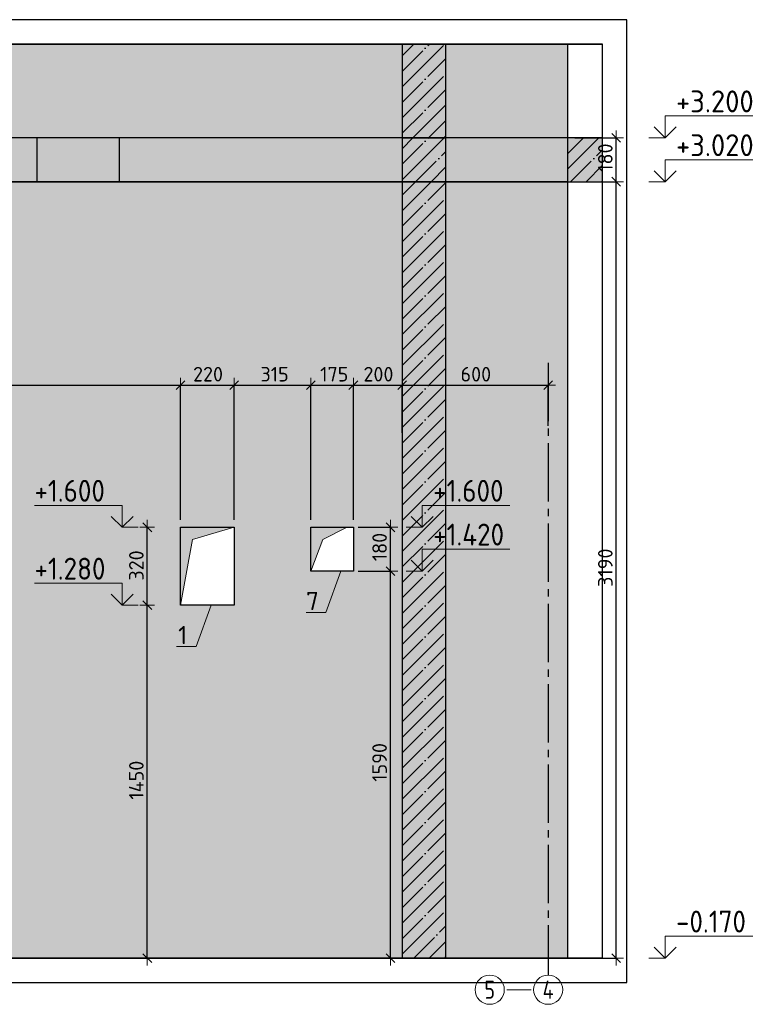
# Model space of a CAD drawing. Header units: millimetres. Extents: x -37663 to 118746, y -2869 to 47508.
# Tile 3 of 54: x -30679 to -27633, y 31725 to 35771. Entities that reach past the tile are written whole.
import ezdxf

# ---------------------------------------------------------------- set-up
doc = ezdxf.new("R2010")
doc.units = ezdxf.units.MM
doc.header["$PDMODE"] = 65
for name, pattern in [('______11', [150, 120, -15, 0, -15]), ('______5', [330, 240, -30, 30, -30]), ('________', [0])]:
    doc.linetypes.add(name, pattern=pattern)
for name, color, linetype, lineweight in [('Standard', 7, 'Continuous', 25), ('Высотная отметки_ общее', 7, 'Continuous', 13), ('Размерная линия_ общее', 7, 'Continuous', 13), ('Размерная линия_ общее_1', 7, 'Continuous', 13)]:
    doc.layers.add(name, color=color, linetype=linetype, lineweight=lineweight)
doc.layers.add('Осевая линия_ общее', color=7, linetype='______5', lineweight=13, true_color=0xa0a0a0)
doc.styles.add('ISOCPEUR', font='ISOCPEUR')
doc.dimstyles.new('DIMSTYLE_16', dxfattribs={"dimtxt": 60, "dimasz": 60, "dimexe": 0, "dimexo": 0.001, "dimgap": 30, "dimtad": 2, "dimdec": 0, "dimrnd": 5, "dimzin": 12, "dimdsep": 46, "dimtxsty": 'ISOCPEUR', "dimblk1": 'ALL_ML_STRICH', "dimblk2": 'ALL_ML_STRICH', "dimsah": 1, "dimcen": 0, "dimse1": 1, "dimse2": 1, "dimclrd": 7, "dimclre": 256, "dimclrt": 7, "dimadec": 0, "dimazin": 0, "dimtfac": 1, "dimtdec": 0, "dimtix": 1, "dimtmove": 2, "dimatfit": 3, "dimfxl": 0, "dimtzin": 0, "dimlwd": 0, "dimlwe": -3, "dimarcsym": 0})
doc.dimstyles.new('DIMSTYLE_17', dxfattribs={"dimtxt": 60, "dimasz": 60, "dimexe": 0, "dimexo": 0.001, "dimgap": 30, "dimtad": 2, "dimdec": 0, "dimrnd": 5, "dimzin": 12, "dimdsep": 46, "dimtxsty": 'ISOCPEUR', "dimblk1": 'ALL_ML_STRICH', "dimblk2": 'ALL_ML_STRICH', "dimsah": 1, "dimcen": 0, "dimse1": 1, "dimse2": 1, "dimclrd": 7, "dimclre": 256, "dimclrt": 7, "dimadec": 0, "dimazin": 0, "dimtfac": 1, "dimtdec": 0, "dimtix": 1, "dimtmove": 2, "dimatfit": 3, "dimfxl": 0, "dimtzin": 0, "dimlwd": 0, "dimlwe": -3, "dimarcsym": 0})
doc.dimstyles.new('DIMSTYLE_8', dxfattribs={"dimtxt": 60, "dimasz": 60, "dimexe": 0, "dimexo": 0, "dimgap": 30, "dimtad": 2, "dimdec": 0, "dimrnd": 5, "dimzin": 12, "dimdsep": 46, "dimtxsty": 'ISOCPEUR', "dimblk1": 'ALL_ML_STRICH', "dimblk2": 'ALL_ML_STRICH', "dimsah": 1, "dimcen": 0, "dimclrd": 7, "dimclre": 256, "dimclrt": 7, "dimadec": 0, "dimazin": 0, "dimtfac": 1, "dimtdec": 0, "dimtix": 1, "dimtmove": 2, "dimatfit": 3, "dimfxl": 0, "dimtzin": 0, "dimlwd": 0, "dimlwe": -3, "dimarcsym": 0})

# ---------------------------------------------------------------- blocks, each defined once
blk = doc.blocks.new('COMPLEX_ELEVATIONDIM_1')
at = {"layer": 'Высотная отметки_ общее', "color": 7, "linetype": 'Continuous', "lineweight": 13, "transparency": 33554687}
for p, q in [((-29025.5, 33685.1), (-29025.5, 33775.1)), ((-29025.5, 33775.1), (-28665.5, 33775.1)), ((-29025.5, 33685.1), (-29070.5, 33730.1)), ((-29025.5, 33685.1), (-28980.5, 33730.1)), ((-29025.5, 33685.1), (-29091.7, 33685.1)), ((-29025.5, 33685.1), (-29025.5, 33685.1)), ((-29025.5, 33685.1), (-29025.5, 33685.1)), ((-29025.5, 33685.1), (-29025.5, 33685.1)), ((-29025.5, 33685.1), (-29025.5, 33685.1)), ((-29025.5, 33505.1), (-29025.5, 33595.1)), ((-29025.5, 33595.1), (-28665.5, 33595.1)), ((-29025.5, 33505.1), (-29070.5, 33550.1)), ((-29025.5, 33505.1), (-28980.5, 33550.1)), ((-29025.5, 33505.1), (-29025.5, 33505.1)), ((-29025.5, 33505.1), (-29025.5, 33505.1)), ((-29025.5, 33505.1), (-29025.5, 33505.1)), ((-29025.5, 33505.1), (-29025.5, 33505.1))]:
    blk.add_line(p, q, dxfattribs=at)
blk.add_lwpolyline([(-29025.5, 33505.1), (-29085.5, 33505.1), (-29085.5, 33505.1), (-29091.7, 33505.1)], dxfattribs=at)
at = {"layer": 'Высотная отметки_ общее', "color": 7, "linetype": 'Continuous', "lineweight": 13, "transparency": 33554687, "char_height": 90, "attachment_point": 7, "style": 'ISOCPEUR'}
for s, insert, width in [('\\W0.90;+1.600', (-28980.5, 33790.1), 364.237), ('\\W0.90;+1.420', (-28980.5, 33610.1), 373.366)]:
    blk.add_mtext(s, dxfattribs=dict(at, insert=insert, width=width))
blk = doc.blocks.new('COMPLEX_ELEVATIONDIM_2')
at = {"layer": 'Высотная отметки_ общее', "color": 7, "linetype": 'Continuous', "lineweight": 13, "transparency": 33554687}
for p, q in [((-28028, 35285.1), (-28028, 35375.1)), ((-28028, 35375.1), (-27668, 35375.1)), ((-28028, 35285.1), (-28073, 35330.1)), ((-28028, 35285.1), (-27983, 35330.1)), ((-28028, 35285.1), (-28094.2, 35285.1)), ((-28028, 35285.1), (-28028, 35285.1)), ((-28028, 35285.1), (-28028, 35285.1)), ((-28028, 35285.1), (-28028, 35285.1)), ((-28028, 35285.1), (-28028, 35285.1)), ((-28028, 35105.1), (-28028, 35195.1)), ((-28028, 35195.1), (-27668, 35195.1)), ((-28028, 35105.1), (-28073, 35150.1)), ((-28028, 35105.1), (-27983, 35150.1)), ((-28028, 35105.1), (-28094.2, 35105.1)), ((-28028, 35105.1), (-28028, 35105.1)), ((-28028, 35105.1), (-28028, 35105.1)), ((-28028, 35105.1), (-28028, 35105.1)), ((-28028, 35105.1), (-28028, 35105.1)), ((-28028, 31915.1), (-28028, 32005.1)), ((-28028, 32005.1), (-27668, 32005.1)), ((-28028, 31915.1), (-28073, 31960.1)), ((-28028, 31915.1), (-27983, 31960.1)), ((-28028, 31915.1), (-28028, 31915.1)), ((-28028, 31915.1), (-28028, 31915.1)), ((-28028, 31915.1), (-28028, 31915.1)), ((-28028, 31915.1), (-28028, 31915.1))]:
    blk.add_line(p, q, dxfattribs=at)
blk.add_lwpolyline([(-28028, 31915.1), (-28088, 31915.1), (-28088, 31915.1), (-28094.2, 31915.1)], dxfattribs=at)
at = {"layer": 'Высотная отметки_ общее', "color": 7, "linetype": 'Continuous', "lineweight": 13, "transparency": 33554687, "char_height": 90, "attachment_point": 7, "style": 'ISOCPEUR'}
for s, insert, width in [('\\W0.95;+3.200', (-27983, 35390.1), 384.431), ('\\W0.95;+3.020', (-27983, 35210.1), 384.431), ('\\W0.90;-0.170', (-27983, 32020.1), 364.237)]:
    blk.add_mtext(s, dxfattribs=dict(at, insert=insert, width=width))
blk = doc.blocks.new('ALL_ML_STRICH')
at = {"color": 0, "linetype": 'ByBlock', "lineweight": -2}
for p, q in [((-1, 0), (0.5, 0)), ((-0.3, -0.3), (0.3, 0.3)), ((0, -0.5), (0, 0.5))]:
    blk.add_line(p, q, dxfattribs=at)
blk = doc.blocks.new('*D351')
at = {"layer": 'DEFPOINTS', "color": 7, "linetype": 'Continuous', "lineweight": 13, "transparency": 33554687}
for p in [(-28428.2, 35105.1), (-28428.2, 31915.1), (-28228.3, 31915.1)]:
    blk.add_point(p, dxfattribs=at)
at = {"layer": 'Размерная линия_ общее_1', "color": 253, "linetype": 'Continuous', "lineweight": -2, "true_color": 0xa0a0a0, "transparency": 33554687}
for p, q in [((-28398.2, 35105.1), (-28228.3, 35105.1)), ((-28398.2, 31915.1), (-28228.3, 31915.1))]:
    blk.add_line(p, q, dxfattribs=at)
at = {"layer": 'Размерная линия_ общее_1', "color": 7, "linetype": 'Continuous', "lineweight": -2, "transparency": 33554687}
blk.add_line((-28228.3, 31915.1), (-28228.3, 35105.1), dxfattribs=at)
at = {"layer": 'Размерная линия_ общее_1', "color": 7, "linetype": 'Continuous', "lineweight": 13, "transparency": 33554687, "xscale": 60, "yscale": 60, "zscale": 60}
for p, rotation in [((-28228.3, 35105.1), 90), ((-28228.3, 31915.1), 270)]:
    blk.add_blockref('ALL_ML_STRICH', p, dxfattribs=dict(at, rotation=rotation))
at = {"layer": 'Размерная линия_ общее_1', "color": 7, "linetype": 'Continuous', "lineweight": 13, "transparency": 33554687, "insert": (-28273.3, 33519.1), "char_height": 60, "width": 240, "attachment_point": 5, "rotation": 90, "style": 'ISOCPEUR'}
blk.add_mtext('\\A1;{3190}', dxfattribs=at)
blk = doc.blocks.new('*D352')
at = {"layer": 'DEFPOINTS', "color": 7, "linetype": 'Continuous', "lineweight": 13, "transparency": 33554687}
for p in [(-28428.2, 35285.1), (-28428.2, 35105.1), (-28228.3, 35105.1)]:
    blk.add_point(p, dxfattribs=at)
at = {"layer": 'Размерная линия_ общее_1', "color": 253, "linetype": 'Continuous', "lineweight": -2, "true_color": 0xa0a0a0, "transparency": 33554687}
for p, q in [((-28398.2, 35285.1), (-28228.3, 35285.1)), ((-28398.2, 35105.1), (-28228.3, 35105.1))]:
    blk.add_line(p, q, dxfattribs=at)
at = {"layer": 'Размерная линия_ общее_1', "color": 7, "linetype": 'Continuous', "lineweight": -2, "transparency": 33554687}
blk.add_line((-28228.3, 35105.1), (-28228.3, 35285.1), dxfattribs=at)
at = {"layer": 'Размерная линия_ общее_1', "color": 7, "linetype": 'Continuous', "lineweight": 13, "transparency": 33554687, "xscale": 60, "yscale": 60, "zscale": 60}
for p, rotation in [((-28228.3, 35285.1), 90), ((-28228.3, 35105.1), 270)]:
    blk.add_blockref('ALL_ML_STRICH', p, dxfattribs=dict(at, rotation=rotation))
at = {"layer": 'Размерная линия_ общее_1', "color": 7, "linetype": 'Continuous', "lineweight": 13, "transparency": 33554687, "insert": (-28273.3, 35204.1), "char_height": 60, "width": 180, "attachment_point": 5, "rotation": 90, "style": 'ISOCPEUR'}
blk.add_mtext('\\A1;{180}', dxfattribs=at)
blk = doc.blocks.new('*D353')
at = {"layer": 'DEFPOINTS', "color": 7, "linetype": 'Continuous', "lineweight": 13, "transparency": 33554687}
for p in [(-30018.2, 33365.1), (-30154.6, 31915.1), (-30140.3, 31915.1)]:
    blk.add_point(p, dxfattribs=at)
at = {"layer": 'Размерная линия_ общее_1', "color": 7, "linetype": 'Continuous', "lineweight": -2, "transparency": 33554687}
blk.add_line((-30154.6, 31915.1), (-30154.6, 33365.1), dxfattribs=at)
at = {"layer": 'Размерная линия_ общее_1', "color": 7, "linetype": 'Continuous', "lineweight": 13, "transparency": 33554687, "xscale": 60, "yscale": 60, "zscale": 60}
for p, rotation in [((-30154.6, 33365.1), 90), ((-30154.6, 31915.1), 270)]:
    blk.add_blockref('ALL_ML_STRICH', p, dxfattribs=dict(at, rotation=rotation))
at = {"layer": 'Размерная линия_ общее_1', "color": 7, "linetype": 'Continuous', "lineweight": 13, "transparency": 33554687, "insert": (-30199.6, 32646.1), "char_height": 60, "width": 240, "attachment_point": 5, "rotation": 90, "style": 'ISOCPEUR'}
blk.add_mtext('\\A1;{1450}', dxfattribs=at)
blk = doc.blocks.new('*D354')
at = {"layer": 'DEFPOINTS', "color": 7, "linetype": 'Continuous', "lineweight": 13, "transparency": 33554687}
for p in [(-30018.2, 33685.1), (-30154.6, 33365.1), (-30018.2, 33365.1)]:
    blk.add_point(p, dxfattribs=at)
at = {"layer": 'Размерная линия_ общее_1', "color": 7, "linetype": 'Continuous', "lineweight": -2, "transparency": 33554687}
blk.add_line((-30154.6, 33365.1), (-30154.6, 33685.1), dxfattribs=at)
at = {"layer": 'Размерная линия_ общее_1', "color": 7, "linetype": 'Continuous', "lineweight": 13, "transparency": 33554687, "xscale": 60, "yscale": 60, "zscale": 60}
for p, rotation in [((-30154.6, 33685.1), 90), ((-30154.6, 33365.1), 270)]:
    blk.add_blockref('ALL_ML_STRICH', p, dxfattribs=dict(at, rotation=rotation))
at = {"layer": 'Размерная линия_ общее_1', "color": 7, "linetype": 'Continuous', "lineweight": 13, "transparency": 33554687, "insert": (-30199.6, 33528.1), "char_height": 60, "width": 180, "attachment_point": 5, "rotation": 90, "style": 'ISOCPEUR'}
blk.add_mtext('\\A1;{320}', dxfattribs=at)
blk = doc.blocks.new('COMPLEX_ELEVATIONDIM_3')
at = {"layer": 'Высотная отметки_ общее', "color": 7, "linetype": 'Continuous', "lineweight": 13, "transparency": 33554687}
for p, q in [((-30258, 33775.1), (-30618, 33775.1)), ((-30258, 33685.1), (-30258, 33775.1)), ((-30258, 33685.1), (-30303, 33730.1)), ((-30258, 33685.1), (-30213, 33730.1)), ((-30258, 33685.1), (-30258, 33685.1)), ((-30258, 33685.1), (-30258, 33685.1)), ((-30258, 33685.1), (-30191.9, 33685.1)), ((-30258, 33685.1), (-30258, 33685.1)), ((-30258, 33685.1), (-30258, 33685.1)), ((-30258, 33455.1), (-30618, 33455.1)), ((-30258, 33365.1), (-30258, 33455.1)), ((-30258, 33365.1), (-30303, 33410.1)), ((-30258, 33365.1), (-30213, 33410.1)), ((-30258, 33365.1), (-30258, 33365.1)), ((-30258, 33365.1), (-30258, 33365.1)), ((-30258, 33365.1), (-30191.9, 33365.1)), ((-30258, 33365.1), (-30258, 33365.1)), ((-30258, 33365.1), (-30258, 33365.1))]:
    blk.add_line(p, q, dxfattribs=at)
at = {"layer": 'Высотная отметки_ общее', "color": 7, "linetype": 'Continuous', "lineweight": 13, "transparency": 33554687, "char_height": 90, "width": 364.237, "attachment_point": 7, "style": 'ISOCPEUR'}
for s, insert in [('\\W0.90;+1.600', (-30618, 33790.1)), ('\\W0.90;+1.280', (-30618, 33470.1))]:
    blk.add_mtext(s, dxfattribs=dict(at, insert=insert))
blk = doc.blocks.new('*D357')
at = {"layer": 'DEFPOINTS', "color": 7, "linetype": 'Continuous', "lineweight": 13, "transparency": 33554687}
for p in [(-29318.2, 33505.1), (-29294.9, 31915.1), (-29155.5, 31915.1)]:
    blk.add_point(p, dxfattribs=at)
at = {"layer": 'Размерная линия_ общее_1', "color": 253, "linetype": 'Continuous', "lineweight": -2, "true_color": 0xa0a0a0, "transparency": 33554687}
for p, q in [((-29288.2, 33505.1), (-29155.5, 33505.1)), ((-29264.9, 31915.1), (-29155.5, 31915.1))]:
    blk.add_line(p, q, dxfattribs=at)
at = {"layer": 'Размерная линия_ общее_1', "color": 7, "linetype": 'Continuous', "lineweight": -2, "transparency": 33554687}
blk.add_line((-29155.5, 31915.1), (-29155.5, 33505.1), dxfattribs=at)
at = {"layer": 'Размерная линия_ общее_1', "color": 7, "linetype": 'Continuous', "lineweight": 13, "transparency": 33554687, "xscale": 60, "yscale": 60, "zscale": 60}
for p, rotation in [((-29155.5, 33505.1), 90), ((-29155.5, 31915.1), 270)]:
    blk.add_blockref('ALL_ML_STRICH', p, dxfattribs=dict(at, rotation=rotation))
at = {"layer": 'Размерная линия_ общее_1', "color": 7, "linetype": 'Continuous', "lineweight": 13, "transparency": 33554687, "insert": (-29200.5, 32719.1), "char_height": 60, "width": 240, "attachment_point": 5, "rotation": 90, "style": 'ISOCPEUR'}
blk.add_mtext('\\A1;{1590}', dxfattribs=at)
blk = doc.blocks.new('*D358')
at = {"layer": 'DEFPOINTS', "color": 7, "linetype": 'Continuous', "lineweight": 13, "transparency": 33554687}
for p in [(-29318.2, 33685.1), (-29318.2, 33505.1), (-29155.5, 33505.1)]:
    blk.add_point(p, dxfattribs=at)
at = {"layer": 'Размерная линия_ общее_1', "color": 253, "linetype": 'Continuous', "lineweight": -2, "true_color": 0xa0a0a0, "transparency": 33554687}
for p, q in [((-29288.2, 33685.1), (-29155.5, 33685.1)), ((-29288.2, 33505.1), (-29155.5, 33505.1))]:
    blk.add_line(p, q, dxfattribs=at)
at = {"layer": 'Размерная линия_ общее_1', "color": 7, "linetype": 'Continuous', "lineweight": -2, "transparency": 33554687}
blk.add_line((-29155.5, 33505.1), (-29155.5, 33685.1), dxfattribs=at)
at = {"layer": 'Размерная линия_ общее_1', "color": 7, "linetype": 'Continuous', "lineweight": 13, "transparency": 33554687, "xscale": 60, "yscale": 60, "zscale": 60}
for p, rotation in [((-29155.5, 33685.1), 90), ((-29155.5, 33505.1), 270)]:
    blk.add_blockref('ALL_ML_STRICH', p, dxfattribs=dict(at, rotation=rotation))
at = {"layer": 'Размерная линия_ общее_1', "color": 7, "linetype": 'Continuous', "lineweight": 13, "transparency": 33554687, "insert": (-29200.5, 33604.1), "char_height": 60, "width": 180, "attachment_point": 5, "rotation": 90, "style": 'ISOCPEUR'}
blk.add_mtext('\\A1;{180}', dxfattribs=at)
blk = doc.blocks.new('*D370')
at = {"layer": 'DEFPOINTS', "color": 7, "linetype": 'Continuous', "lineweight": 13, "transparency": 33554687}
for p in [(-33153.2, 34965.1), (-33153.2, 34269.1), (-30018.2, 33685.1)]:
    blk.add_point(p, dxfattribs=at)
at = {"layer": 'Размерная линия_ общее_1', "color": 253, "linetype": 'Continuous', "lineweight": -2, "true_color": 0xa0a0a0, "transparency": 33554687}
for p, q in [((-33153.2, 34935.1), (-33153.2, 34269.1)), ((-30018.2, 33715.1), (-30018.2, 34269.1))]:
    blk.add_line(p, q, dxfattribs=at)
at = {"layer": 'Размерная линия_ общее_1', "color": 7, "linetype": 'Continuous', "lineweight": -2, "transparency": 33554687}
blk.add_line((-33153.2, 34269.1), (-30018.2, 34269.1), dxfattribs=at)
at = {"layer": 'Размерная линия_ общее_1', "color": 7, "linetype": 'Continuous', "lineweight": 13, "transparency": 33554687, "xscale": 60, "yscale": 60, "zscale": 60, "rotation": 180}
blk.add_blockref('ALL_ML_STRICH', (-33153.2, 34269.1), dxfattribs=at)
at = {"layer": 'Размерная линия_ общее_1', "color": 7, "linetype": 'Continuous', "lineweight": 13, "transparency": 33554687, "xscale": 60, "yscale": 60, "zscale": 60}
blk.add_blockref('ALL_ML_STRICH', (-30018.2, 34269.1), dxfattribs=at)
at = {"layer": 'Размерная линия_ общее_1', "color": 7, "linetype": 'Continuous', "lineweight": 13, "transparency": 33554687, "insert": (-31576.7, 34314.1), "char_height": 60, "width": 240, "attachment_point": 5, "style": 'ISOCPEUR'}
blk.add_mtext('\\A1;{3135}', dxfattribs=at)
blk = doc.blocks.new('*D371')
at = {"layer": 'DEFPOINTS', "color": 7, "linetype": 'Continuous', "lineweight": 13, "transparency": 33554687}
for p in [(-30018.2, 34269.1), (-30018.2, 33685.1), (-29798.2, 33685.1)]:
    blk.add_point(p, dxfattribs=at)
at = {"layer": 'Размерная линия_ общее_1', "color": 253, "linetype": 'Continuous', "lineweight": -2, "true_color": 0xa0a0a0, "transparency": 33554687}
for p, q in [((-30018.2, 33715.1), (-30018.2, 34269.1)), ((-29798.2, 33715.1), (-29798.2, 34269.1))]:
    blk.add_line(p, q, dxfattribs=at)
at = {"layer": 'Размерная линия_ общее_1', "color": 7, "linetype": 'Continuous', "lineweight": -2, "transparency": 33554687}
blk.add_line((-30018.2, 34269.1), (-29798.2, 34269.1), dxfattribs=at)
at = {"layer": 'Размерная линия_ общее_1', "color": 7, "linetype": 'Continuous', "lineweight": 13, "transparency": 33554687, "xscale": 60, "yscale": 60, "zscale": 60, "rotation": 180}
blk.add_blockref('ALL_ML_STRICH', (-30018.2, 34269.1), dxfattribs=at)
at = {"layer": 'Размерная линия_ общее_1', "color": 7, "linetype": 'Continuous', "lineweight": 13, "transparency": 33554687, "xscale": 60, "yscale": 60, "zscale": 60}
blk.add_blockref('ALL_ML_STRICH', (-29798.2, 34269.1), dxfattribs=at)
at = {"layer": 'Размерная линия_ общее_1', "color": 7, "linetype": 'Continuous', "lineweight": 13, "transparency": 33554687, "insert": (-29905.2, 34314.1), "char_height": 60, "width": 180, "attachment_point": 5, "style": 'ISOCPEUR'}
blk.add_mtext('\\A1;{220}', dxfattribs=at)
blk = doc.blocks.new('*D372')
at = {"layer": 'DEFPOINTS', "color": 7, "linetype": 'Continuous', "lineweight": 13, "transparency": 33554687}
for p in [(-29798.2, 34269.1), (-29798.2, 33685.1), (-29483.2, 33685.1)]:
    blk.add_point(p, dxfattribs=at)
at = {"layer": 'Размерная линия_ общее_1', "color": 253, "linetype": 'Continuous', "lineweight": -2, "true_color": 0xa0a0a0, "transparency": 33554687}
for p, q in [((-29798.2, 33715.1), (-29798.2, 34269.1)), ((-29483.2, 33715.1), (-29483.2, 34269.1))]:
    blk.add_line(p, q, dxfattribs=at)
at = {"layer": 'Размерная линия_ общее_1', "color": 7, "linetype": 'Continuous', "lineweight": -2, "transparency": 33554687}
blk.add_line((-29798.2, 34269.1), (-29483.2, 34269.1), dxfattribs=at)
at = {"layer": 'Размерная линия_ общее_1', "color": 7, "linetype": 'Continuous', "lineweight": 13, "transparency": 33554687, "xscale": 60, "yscale": 60, "zscale": 60, "rotation": 180}
blk.add_blockref('ALL_ML_STRICH', (-29798.2, 34269.1), dxfattribs=at)
at = {"layer": 'Размерная линия_ общее_1', "color": 7, "linetype": 'Continuous', "lineweight": 13, "transparency": 33554687, "xscale": 60, "yscale": 60, "zscale": 60}
blk.add_blockref('ALL_ML_STRICH', (-29483.2, 34269.1), dxfattribs=at)
at = {"layer": 'Размерная линия_ общее_1', "color": 7, "linetype": 'Continuous', "lineweight": 13, "transparency": 33554687, "insert": (-29631.7, 34314.1), "char_height": 60, "width": 180, "attachment_point": 5, "style": 'ISOCPEUR'}
blk.add_mtext('\\A1;{315}', dxfattribs=at)
blk = doc.blocks.new('*D373')
at = {"layer": 'DEFPOINTS', "color": 7, "linetype": 'Continuous', "lineweight": 13, "transparency": 33554687}
for p in [(-29483.2, 34269.1), (-29483.2, 33685.1), (-29308.2, 33685.1)]:
    blk.add_point(p, dxfattribs=at)
at = {"layer": 'Размерная линия_ общее_1', "color": 253, "linetype": 'Continuous', "lineweight": -2, "true_color": 0xa0a0a0, "transparency": 33554687}
for p, q in [((-29483.2, 33715.1), (-29483.2, 34269.1)), ((-29308.2, 33715.1), (-29308.2, 34269.1))]:
    blk.add_line(p, q, dxfattribs=at)
at = {"layer": 'Размерная линия_ общее_1', "color": 7, "linetype": 'Continuous', "lineweight": -2, "transparency": 33554687}
blk.add_line((-29483.2, 34269.1), (-29308.2, 34269.1), dxfattribs=at)
at = {"layer": 'Размерная линия_ общее_1', "color": 7, "linetype": 'Continuous', "lineweight": 13, "transparency": 33554687, "xscale": 60, "yscale": 60, "zscale": 60, "rotation": 180}
blk.add_blockref('ALL_ML_STRICH', (-29483.2, 34269.1), dxfattribs=at)
at = {"layer": 'Размерная линия_ общее_1', "color": 7, "linetype": 'Continuous', "lineweight": 13, "transparency": 33554687, "xscale": 60, "yscale": 60, "zscale": 60}
blk.add_blockref('ALL_ML_STRICH', (-29308.2, 34269.1), dxfattribs=at)
at = {"layer": 'Размерная линия_ общее_1', "color": 7, "linetype": 'Continuous', "lineweight": 13, "transparency": 33554687, "insert": (-29386.7, 34314.1), "char_height": 60, "width": 180, "attachment_point": 5, "style": 'ISOCPEUR'}
blk.add_mtext('\\A1;{175}', dxfattribs=at)
blk = doc.blocks.new('*D374')
at = {"layer": 'DEFPOINTS', "color": 7, "linetype": 'Continuous', "lineweight": 13, "transparency": 33554687}
for p in [(-29308.2, 34269.1), (-29108.2, 34043.3), (-29308.2, 33685.1)]:
    blk.add_point(p, dxfattribs=at)
at = {"layer": 'Размерная линия_ общее_1', "color": 253, "linetype": 'Continuous', "lineweight": -2, "true_color": 0xa0a0a0, "transparency": 33554687}
for p, q in [((-29308.2, 33715.1), (-29308.2, 34269.1)), ((-29108.2, 34073.3), (-29108.2, 34269.1))]:
    blk.add_line(p, q, dxfattribs=at)
at = {"layer": 'Размерная линия_ общее_1', "color": 7, "linetype": 'Continuous', "lineweight": -2, "transparency": 33554687}
blk.add_line((-29308.2, 34269.1), (-29108.2, 34269.1), dxfattribs=at)
at = {"layer": 'Размерная линия_ общее_1', "color": 7, "linetype": 'Continuous', "lineweight": 13, "transparency": 33554687, "xscale": 60, "yscale": 60, "zscale": 60, "rotation": 180}
blk.add_blockref('ALL_ML_STRICH', (-29308.2, 34269.1), dxfattribs=at)
at = {"layer": 'Размерная линия_ общее_1', "color": 7, "linetype": 'Continuous', "lineweight": 13, "transparency": 33554687, "xscale": 60, "yscale": 60, "zscale": 60}
blk.add_blockref('ALL_ML_STRICH', (-29108.2, 34269.1), dxfattribs=at)
at = {"layer": 'Размерная линия_ общее_1', "color": 7, "linetype": 'Continuous', "lineweight": 13, "transparency": 33554687, "insert": (-29205.2, 34314.1), "char_height": 60, "width": 180, "attachment_point": 5, "style": 'ISOCPEUR'}
blk.add_mtext('\\A1;{200}', dxfattribs=at)
blk = doc.blocks.new('*D375')
at = {"layer": 'DEFPOINTS', "color": 7, "linetype": 'Continuous', "lineweight": 13, "transparency": 33554687}
for p in [(-29108.2, 34269.1), (-28508.2, 34071.8), (-29108.2, 34043.3)]:
    blk.add_point(p, dxfattribs=at)
at = {"layer": 'Размерная линия_ общее_1', "color": 253, "linetype": 'Continuous', "lineweight": -2, "true_color": 0xa0a0a0, "transparency": 33554687}
for p, q in [((-29108.2, 34073.3), (-29108.2, 34269.1)), ((-28508.2, 34101.8), (-28508.2, 34269.1))]:
    blk.add_line(p, q, dxfattribs=at)
at = {"layer": 'Размерная линия_ общее_1', "color": 7, "linetype": 'Continuous', "lineweight": -2, "transparency": 33554687}
blk.add_line((-29108.2, 34269.1), (-28508.2, 34269.1), dxfattribs=at)
at = {"layer": 'Размерная линия_ общее_1', "color": 7, "linetype": 'Continuous', "lineweight": 13, "transparency": 33554687, "xscale": 60, "yscale": 60, "zscale": 60, "rotation": 180}
blk.add_blockref('ALL_ML_STRICH', (-29108.2, 34269.1), dxfattribs=at)
at = {"layer": 'Размерная линия_ общее_1', "color": 7, "linetype": 'Continuous', "lineweight": 13, "transparency": 33554687, "xscale": 60, "yscale": 60, "zscale": 60}
blk.add_blockref('ALL_ML_STRICH', (-28508.2, 34269.1), dxfattribs=at)
at = {"layer": 'Размерная линия_ общее_1', "color": 7, "linetype": 'Continuous', "lineweight": 13, "transparency": 33554687, "insert": (-28805.2, 34314.1), "char_height": 60, "width": 180, "attachment_point": 5, "style": 'ISOCPEUR'}
blk.add_mtext('\\A1;{600}', dxfattribs=at)

msp = doc.modelspace()

# ---------------------------------------------------------------- hatches: boundary and pattern name
at = {"linetype": 'Continuous', "lineweight": 13, "transparency": 33554687}
h = msp.add_hatch(color=7, dxfattribs=at)
h.paths.add_polyline_path([(-33601.3, 35670.8), (-33601.3, 35285.1), (-29108.2, 35285.1), (-29108.2, 35670.8)])
h.paths.add_polyline_path([(-28428.2, 35285.1), (-28428.2, 35670.8), (-28928.2, 35670.8), (-28928.2, 35285.1)])
at = {"linetype": 'Continuous', "lineweight": -3, "true_color": 0xc7c7c7, "transparency": 33554687}
msp.add_hatch(color=9, dxfattribs=at).paths.add_polyline_path([(-29108.2, 35285.1), (-28928.2, 35285.1), (-28928.2, 35670.8), (-29108.2, 35670.8)])
at = {"linetype": 'Continuous', "lineweight": 13, "transparency": 33554687}
h = msp.add_hatch(color=7, dxfattribs=at)
h.paths.add_polyline_path([(-33373.2, 35105.1), (-33601.3, 35105.1), (-33601.3, 31915.1), (-29108.2, 31915.1), (-29108.2, 35105.1), (-33153.2, 35105.1), (-33153.2, 34965.1), (-33373.2, 34965.1)])
h.paths.add_polyline_path([(-28428.2, 31915.1), (-28428.2, 35105.1), (-28928.2, 35105.1), (-28928.2, 31915.1)])
h.paths.add_polyline_path([(-29308.2, 33505.1), (-29483.2, 33505.1), (-29483.2, 33685.1), (-29308.2, 33685.1)], flags=16)
h.paths.add_polyline_path([(-29798.2, 33365.1), (-30018.2, 33365.1), (-30018.2, 33685.1), (-29798.2, 33685.1)], flags=16)
at = {"layer": 'Standard', "linetype": 'Continuous', "lineweight": 13, "transparency": 33554687}
for points in [[(-32908.2, 35105.1), (-29108.2, 35105.1), (-29108.2, 35285.1), (-32908.2, 35285.1)], [(-28928.2, 35105.1), (-28428.2, 35105.1), (-28428.2, 35285.1), (-28928.2, 35285.1)]]:
    msp.add_hatch(color=7, dxfattribs=at).paths.add_polyline_path(points)
at = {"layer": 'Standard', "linetype": '______5', "lineweight": -3, "transparency": 33554687}
for points in [[(-28928.2, 35105.1), (-28928.2, 35285.1), (-29108.2, 35285.1), (-29108.2, 35105.1)], [(-28428.2, 35285.1), (-28428.2, 35105.1), (-28284.6, 35105.1), (-28284.6, 35285.1)]]:
    msp.add_hatch(color=7, dxfattribs=at).paths.add_polyline_path(points)
at = {"layer": 'Standard', "linetype": 'Continuous', "lineweight": 13, "true_color": 0x5d5d5d, "transparency": 33554687}
for points in [[(-30018.2, 33365.1), (-29968.7, 33635.6), (-29798.2, 33685.1), (-30018.2, 33685.1)], [(-29483.2, 33505.1), (-29433.7, 33635.6), (-29333.2, 33685.1), (-29483.2, 33685.1)]]:
    msp.add_hatch(color=251, dxfattribs=at).paths.add_polyline_path(points)
at = {"layer": 'Размерная линия_ общее', "linetype": 'Continuous', "lineweight": -3, "true_color": 0xc7c7c7, "transparency": 33554687}
msp.add_hatch(color=9, dxfattribs=at).paths.add_polyline_path([(-28928.2, 35105.1), (-29108.2, 35105.1), (-29108.2, 31915.1), (-28928.2, 31915.1)])

# ---------------------------------------------------------------- linework, layer by layer
at = {"color": 7, "linetype": 'Continuous', "lineweight": -3, "transparency": 33554687}
for p, q in [((-33651.3, 35670.8), (-29058.2, 35670.8)), ((-28878.2, 35670.8), (-29158.2, 35670.8)), ((-29108.2, 35670.8), (-29108.2, 35285.1)), ((-28978.2, 35670.8), (-28378.2, 35670.8)), ((-28928.2, 35285.1), (-28928.2, 35670.8)), ((-28428.2, 35670.8), (-28428.2, 35285.1)), ((-29108.2, 35285.1), (-32908.2, 35285.1)), ((-29108.2, 35285.1), (-28928.2, 35285.1)), ((-28428.2, 35285.1), (-28928.2, 35285.1)), ((-29108.2, 35105.1), (-32908.2, 35105.1)), ((-28428.2, 35105.1), (-28928.2, 35105.1)), ((-28428.2, 35105.1), (-28428.2, 31915.1)), ((-30018.2, 33365.1), (-30018.2, 33685.1)), ((-30018.2, 33685.1), (-29798.2, 33685.1)), ((-29798.2, 33685.1), (-29798.2, 33365.1)), ((-29483.2, 33505.1), (-29483.2, 33685.1)), ((-29483.2, 33685.1), (-29308.2, 33685.1)), ((-29308.2, 33685.1), (-29308.2, 33505.1)), ((-29308.2, 33505.1), (-29483.2, 33505.1)), ((-29798.2, 33365.1), (-30018.2, 33365.1)), ((-29108.2, 31915.1), (-33601.3, 31915.1)), ((-28428.2, 31915.1), (-28928.2, 31915.1))]:
    msp.add_line(p, q, dxfattribs=at)
at = {"color": 52, "linetype": 'Continuous', "lineweight": -3, "transparency": 33554687}
for p, q in [((-33601.3, 35670.8), (-28284.6, 35670.8)), ((-28284.6, 35670.8), (-33601.3, 35670.8)), ((-28284.6, 31915.1), (-28284.6, 35670.8)), ((-28284.6, 31915.1), (-28284.6, 35670.8)), ((-33601.3, 31915.1), (-28284.6, 31915.1)), ((-28284.6, 31915.1), (-33601.3, 31915.1))]:
    msp.add_line(p, q, dxfattribs=at)
at = {"color": 253, "linetype": '______11', "lineweight": -3, "true_color": 0xababab, "transparency": 33554687}
for p, q in [((-29108.2, 35558.5), (-28995.8, 35670.8)), ((-29108.2, 35431.2), (-28928.2, 35611.2)), ((-29108.2, 35303.9), (-28928.2, 35483.9)), ((-28999.7, 35285.1), (-28928.2, 35356.6))]:
    msp.add_line(p, q, dxfattribs=at)
at = {"color": 253, "linetype": '______5', "lineweight": -3, "true_color": 0xababab, "transparency": 33554687}
for p, q in [((-29108.2, 35494.8), (-28932.2, 35670.8)), ((-29108.2, 35622.1), (-29059.5, 35670.8)), ((-29108.2, 35367.5), (-28928.2, 35547.5)), ((-29063.3, 35285.1), (-28928.2, 35420.3)), ((-28936, 35285.1), (-28928.2, 35293))]:
    msp.add_line(p, q, dxfattribs=at)
at = {"layer": 'Standard', "color": 7, "linetype": 'Continuous', "lineweight": -3, "transparency": 33554687}
for p, q in [((-28284.6, 35055.1), (-28284.6, 35335.1)), ((-29108.2, 35285.1), (-32908.2, 35285.1)), ((-28928.2, 35285.1), (-29108.2, 35285.1)), ((-29108.2, 35285.1), (-29108.2, 35105.1)), ((-28428.2, 35285.1), (-28928.2, 35285.1)), ((-28928.2, 35105.1), (-28928.2, 35285.1)), ((-28428.2, 35285.1), (-28428.2, 35105.1)), ((-28284.6, 35285.1), (-28428.2, 35285.1)), ((-32908.2, 35105.1), (-29108.2, 35105.1)), ((-29108.2, 35105.1), (-28928.2, 35105.1)), ((-28928.2, 35105.1), (-28428.2, 35105.1)), ((-28428.2, 35105.1), (-28284.6, 35105.1))]:
    msp.add_line(p, q, dxfattribs=at)
at = {"layer": 'Standard', "color": 253, "linetype": '________', "lineweight": -3, "true_color": 0xababab, "transparency": 33554687}
for p, q in [((-30608.2, 35285.1), (-30608.2, 35105.1)), ((-30268.2, 35105.1), (-30268.2, 35285.1))]:
    msp.add_line(p, q, dxfattribs=at)
at = {"layer": 'Standard', "color": 253, "linetype": '______11', "lineweight": -3, "true_color": 0xababab, "transparency": 33554687}
for p, q in [((-29108.2, 35176.6), (-28999.7, 35285.1)), ((-28428.2, 35220.2), (-28363.3, 35285.1)), ((-29052.4, 35105.1), (-28928.2, 35229.3)), ((-28416, 35105.1), (-28284.6, 35236.5)), ((-28288.7, 35105.1), (-28284.6, 35109.2))]:
    msp.add_line(p, q, dxfattribs=at)
at = {"layer": 'Standard', "color": 253, "linetype": '______5', "lineweight": -3, "true_color": 0xababab, "transparency": 33554687}
for p, q in [((-29108.2, 35240.3), (-29063.3, 35285.1)), ((-29108.2, 35113), (-28936, 35285.1)), ((-28428.2, 35156.6), (-28299.6, 35285.1)), ((-28428.2, 35283.9), (-28426.9, 35285.1)), ((-28988.8, 35105.1), (-28928.2, 35165.7)), ((-28352.4, 35105.1), (-28284.6, 35172.8))]:
    msp.add_line(p, q, dxfattribs=at)
at = {"layer": 'Standard', "color": 7, "linetype": 'Continuous', "lineweight": 25, "transparency": 33554687}
msp.add_lwpolyline([(-33701.3, 31815.1), (-28184.6, 31815.1), (-28184.6, 35770.8), (-33701.3, 35770.8), (-33701.3, 31815.1)], dxfattribs=at)
at = {"layer": 'Осевая линия_ общее', "color": 253, "linetype": '______5', "lineweight": -3, "true_color": 0xa0a0a0, "transparency": 33554687}
msp.add_line((-28508.2, 34360.6), (-28508.2, 31845.1), dxfattribs=at)
at = {"layer": 'Осевая линия_ общее', "color": 7, "linetype": 'Continuous', "lineweight": 13, "transparency": 33554687}
msp.add_line((-28578.2, 31785.1), (-28678.2, 31785.1), dxfattribs=at)
for points in [[(-30018.2, 33365.1), (-29968.7, 33635.6), (-29798.2, 33685.1)], [(-29483.2, 33505.1), (-29433.7, 33635.6), (-29333.2, 33685.1)], [(-29359.4, 33505.1), (-29421.6, 33335.2), (-29501.6, 33335.2)], [(-29892.2, 33365.1), (-29954.4, 33195.2), (-30034.4, 33195.2)]]:
    msp.add_lwpolyline(points, dxfattribs=at)
for centre in [(-28748.2, 31785.1), (-28508.2, 31785.1)]:
    msp.add_circle(centre, 60, dxfattribs=at)
at = {"layer": 'Размерная линия_ общее', "color": 253, "linetype": '______11', "lineweight": -3, "true_color": 0xababab, "transparency": 33554687}
for p, q in [((-29108.2, 35049.3), (-29052.4, 35105.1)), ((-29108.2, 34922.1), (-28928.2, 35102.1)), ((-29108.2, 34794.8), (-28928.2, 34974.8)), ((-29108.2, 34667.5), (-28928.2, 34847.5)), ((-29108.2, 34540.2), (-28928.2, 34720.2)), ((-29108.2, 34413), (-28928.2, 34593)), ((-29108.2, 34285.7), (-28928.2, 34465.7)), ((-29108.2, 34158.4), (-28928.2, 34338.4)), ((-29108.2, 34031.1), (-28928.2, 34211.1)), ((-29108.2, 33903.8), (-28928.2, 34083.8)), ((-29108.2, 33776.6), (-28928.2, 33956.6)), ((-29108.2, 33649.3), (-28928.2, 33829.3)), ((-29108.2, 33522), (-28928.2, 33702)), ((-29108.2, 33394.7), (-28928.2, 33574.7)), ((-29108.2, 33267.4), (-28928.2, 33447.4)), ((-29108.2, 33140.2), (-28928.2, 33320.2)), ((-29108.2, 33012.9), (-28928.2, 33192.9)), ((-29108.2, 32885.6), (-28928.2, 33065.6)), ((-29108.2, 32758.3), (-28928.2, 32938.3)), ((-29108.2, 32631), (-28928.2, 32811)), ((-29108.2, 32503.8), (-28928.2, 32683.8)), ((-29108.2, 32376.5), (-28928.2, 32556.5)), ((-29108.2, 32249.2), (-28928.2, 32429.2)), ((-29108.2, 32121.9), (-28928.2, 32301.9)), ((-29108.2, 31994.6), (-28928.2, 32174.6)), ((-29060.4, 31915.1), (-28928.2, 32047.4)), ((-28933.1, 31915.1), (-28928.2, 31920.1))]:
    msp.add_line(p, q, dxfattribs=at)
at = {"layer": 'Размерная линия_ общее', "color": 253, "linetype": '______5', "lineweight": -3, "true_color": 0xababab, "transparency": 33554687}
for p, q in [((-29108.2, 34985.7), (-28988.8, 35105.1)), ((-29108.2, 34858.4), (-28928.2, 35038.4)), ((-29108.2, 34731.2), (-28928.2, 34911.2)), ((-29108.2, 34603.9), (-28928.2, 34783.9)), ((-29108.2, 34476.6), (-28928.2, 34656.6)), ((-29108.2, 34349.3), (-28928.2, 34529.3)), ((-29108.2, 34222), (-28928.2, 34402)), ((-29108.2, 34094.8), (-28928.2, 34274.8)), ((-29108.2, 33967.5), (-28928.2, 34147.5)), ((-29108.2, 33840.2), (-28928.2, 34020.2)), ((-29108.2, 33712.9), (-28928.2, 33892.9)), ((-29108.2, 33585.6), (-28928.2, 33765.6)), ((-29108.2, 33458.4), (-28928.2, 33638.4)), ((-29108.2, 33331.1), (-28928.2, 33511.1)), ((-29108.2, 33203.8), (-28928.2, 33383.8)), ((-29108.2, 33076.5), (-28928.2, 33256.5)), ((-29108.2, 32949.2), (-28928.2, 33129.2)), ((-29108.2, 32822), (-28928.2, 33002)), ((-29108.2, 32694.7), (-28928.2, 32874.7)), ((-29108.2, 32567.4), (-28928.2, 32747.4)), ((-29108.2, 32440.1), (-28928.2, 32620.1)), ((-29108.2, 32312.8), (-28928.2, 32492.8)), ((-29108.2, 32185.6), (-28928.2, 32365.6)), ((-29108.2, 32058.3), (-28928.2, 32238.3)), ((-29108.2, 31931), (-28928.2, 32111)), ((-28996.8, 31915.1), (-28928.2, 31983.7))]:
    msp.add_line(p, q, dxfattribs=at)
at = {"layer": 'Размерная линия_ общее', "color": 7, "linetype": 'Continuous', "lineweight": -3, "transparency": 33554687}
for p, q in [((-28928.2, 35105.1), (-29108.2, 35105.1)), ((-29108.2, 35105.1), (-29108.2, 31915.1)), ((-28928.2, 31915.1), (-28928.2, 35105.1)), ((-29108.2, 31915.1), (-28928.2, 31915.1))]:
    msp.add_line(p, q, dxfattribs=at)

# ---------------------------------------------------------------- block references
at = {"layer": 'Высотная отметки_ общее', "color": 7, "linetype": 'Continuous', "lineweight": 13, "transparency": 33554687}
for name in ['COMPLEX_ELEVATIONDIM_2', 'COMPLEX_ELEVATIONDIM_3', 'COMPLEX_ELEVATIONDIM_1']:
    msp.add_blockref(name, (0, 0), dxfattribs=at)

# ---------------------------------------------------------------- texts
at = {"layer": 'Standard', "color": 7, "linetype": 'Continuous', "lineweight": 13, "transparency": 33554687, "char_height": 75, "attachment_point": 5, "style": 'ISOCPEUR'}
for s, insert, width in [('\\A1;{\\fISOCPEUR|i0|b0;\\H75.000000;\\W1.000000;\\C7;7}\\P', (-29476.3, 33382.3), 81.667), ('\\A1;{\\fISOCPEUR|i0|b0;\\H75.000000;\\W1.000000;\\C7;1}\\P', (-30009.1, 33242.3), 58.333), ('\\A1;{\\fISOCPEUR|i0|b0;\\H75.000000;\\W0.800000;\\C7;5}\\P', (-28748.2, 31785.1), 65.333), ('\\A1;{\\fISOCPEUR|i0|b0;\\H75.000000;\\W0.800000;\\C7;4}\\P', (-28508.2, 31785.1), 72)]:
    msp.add_mtext(s, dxfattribs=dict(at, insert=insert, width=width))

# ---------------------------------------------------------------- dimensions: what is measured, and where the dimension line sits
at = {"layer": 'Размерная линия_ общее_1', "color": 7, "linetype": 'Continuous', "lineweight": 13, "transparency": 33554687}
for base, p1, p2, dimstyle, picture, middle in [((-28228.3, 35285.1), (-28398.2, 35105.1), (-28398.2, 35285.1), 'DIMSTYLE_8', '*D352', (-28273.3, 35204.1)), ((-28228.3, 35105.1), (-28398.2, 31915.1), (-28398.2, 35105.1), 'DIMSTYLE_8', '*D351', (-28273.3, 33519.1)), ((-30154.6, 33685.1), (-30018.2, 33365.1), (-30018.2, 33685.1), 'DIMSTYLE_17', '*D354', (-30199.6, 33528.1)), ((-29155.5, 33685.1), (-29288.2, 33505.1), (-29288.2, 33685.1), 'DIMSTYLE_8', '*D358', (-29200.5, 33604.1)), ((-29155.5, 33505.1), (-29264.9, 31915.1), (-29288.2, 33505.1), 'DIMSTYLE_8', '*D357', (-29200.5, 32719.1)), ((-30154.6, 33365.1), (-30140.3, 31915.1), (-30018.2, 33365.1), 'DIMSTYLE_16', '*D353', (-30199.6, 32646.1))]:
    dim = msp.add_linear_dim(base=base, p1=p1, p2=p2, angle=90, dimstyle=dimstyle, override={"dimpost": '<>', "dimclrd": 7, "dimclre": 253, "dimclrt": 7, "dimlwd": 0, "dimlwe": 65533}, dxfattribs=at)
    dim.commit()
    dim.dimension.update_dxf_attribs({"geometry": picture, "text_midpoint": middle, "dimtype": 160})
for base, p1, p2, picture, middle in [((-30018.2, 34269.1), (-33153.2, 34935.1), (-30018.2, 33715.1), '*D370', (-31576.7, 34314.1)), ((-29798.2, 34269.1), (-30018.2, 33715.1), (-29798.2, 33715.1), '*D371', (-29905.2, 34314.1)), ((-29483.2, 34269.1), (-29798.2, 33715.1), (-29483.2, 33715.1), '*D372', (-29631.7, 34314.1)), ((-29308.2, 34269.1), (-29483.2, 33715.1), (-29308.2, 33715.1), '*D373', (-29386.7, 34314.1)), ((-29108.2, 34269.1), (-29308.2, 33715.1), (-29108.2, 34073.3), '*D374', (-29205.2, 34314.1)), ((-28508.2, 34269.1), (-29108.2, 34073.3), (-28508.2, 34101.8), '*D375', (-28805.2, 34314.1))]:
    dim = msp.add_linear_dim(base=base, p1=p1, p2=p2, dimstyle='DIMSTYLE_8', override={"dimpost": '<>', "dimclrd": 7, "dimclre": 253, "dimclrt": 7, "dimlwd": 0, "dimlwe": 65533}, dxfattribs=at)
    dim.commit()
    dim.dimension.update_dxf_attribs({"geometry": picture, "text_midpoint": middle, "dimtype": 160})

doc.saveas('drawing.dxf')
